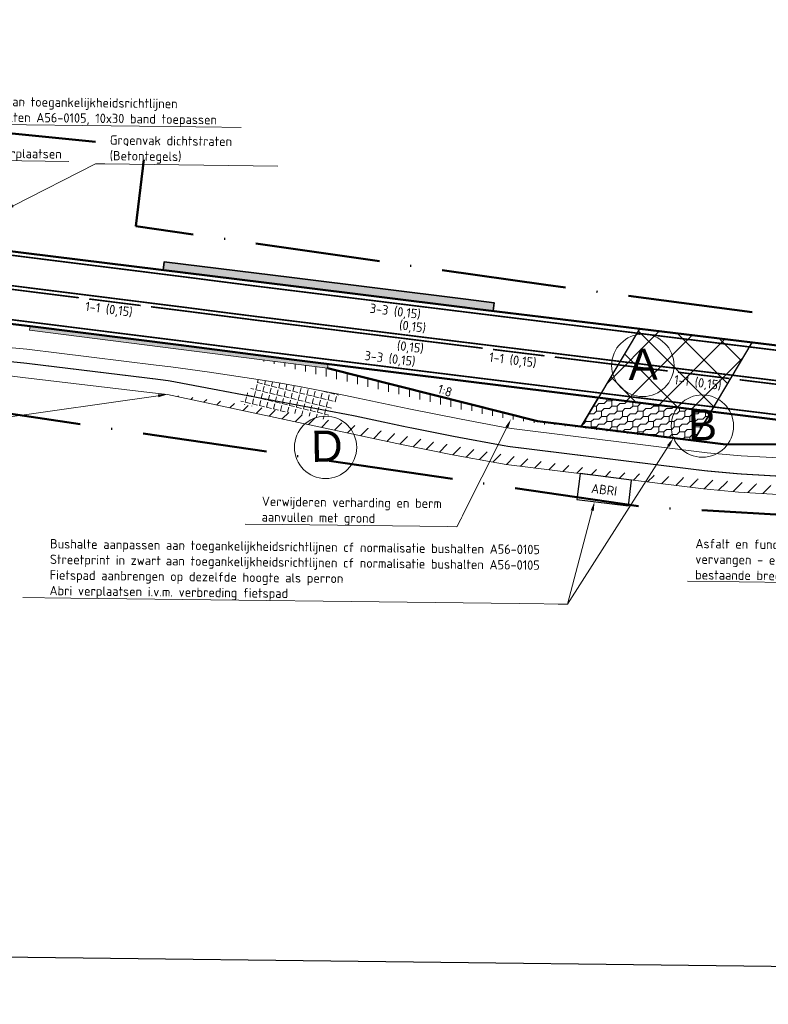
# Model space of a CAD drawing. Header units: metres. Extents: x 125342 to 129425, y 451189 to 457051.
# Tile 26 of 68: x 126131 to 126204, y 451500 to 451595. Entities that reach past the tile are written whole.
import ezdxf
from ezdxf import colors
from ezdxf.entities.mleader import LeaderData, LeaderLine
from ezdxf.enums import TextEntityAlignment as Align
from ezdxf.math import Vec2, Vec3

# ---------------------------------------------------------------- set-up
doc = ezdxf.new("R2010")
doc.units = ezdxf.units.M
for name, pattern in [('VW-1-1_STREEP', [2, 1, -1]), ('VW-3-3_STREEP', [6, 3, -3]), ('VW-30-270_STREEP', [3, 0.3, -2.7]), ('XX-PROJECTGRENS', [18, 12, -3, 0, -3])]:
    doc.linetypes.add(name, pattern=pattern)
doc.layers.get('Defpoints').update_dxf_attribs({"color": 30})
for name, color, linetype, lineweight in [('B-WE-VH-VERHARDING_ASFALT-A-500', 252, 'Continuous', 18), ('B-WE-VW-MARKERING_LANGS_STREEP_11_015-G', 7, 'VW-1-1_STREEP', 13), ('B-WE-VW-MARKERING_LANGS_STREEP_33_015-G', 7, 'VW-3-3_STREEP', 13), ('B-WE-VW-MARKERING_LANGS_STREEP_DOORGETROKKEN_015-G', 7, 'Continuous', 13), ('N-WE-IE-MEUBILAIR_WEGMEUBILAIR-S', 7, 'Continuous', 25), ('N-WE-KG-GRENS_PROJECT_NIEUW-G', 7, 'XX-PROJECTGRENS', 50), ('N-WE-VH-KANTVERHARDING-G', 210, 'Continuous', 50), ('N-WE-VH-VERHARDING_ASFALT-G', 252, 'Continuous', 35), ('N-WE-VH-VERHARDING_ASFALT_FIETS_ZWART-O', 10, 'Continuous', 18), ('N-WE-VH-VERHARDING_GRASBETONSTEEN-A-1000-40CM', 32, 'Continuous', 18), ('N-WE-VH-VERHARDING_GRASBETONSTEEN-A-1000-80CM', 72, 'Continuous', 18), ('N-WE-VH-VERHARDING_GRASBETONSTEEN-G', 70, 'Continuous', 35), ('N-WE-VH-VERHARDING_SPECIAAL-A-500', 252, 'Continuous', 18), ('N-WE-VH-VERHARDING_TEGEL-O', 252, 'Continuous', 18), ('N-WE-VH-VERHARDING_VERBREDING_FIETSPAD', 252, 'Continuous', 18), ('N-WE-VW-MARKERING-T18', 7, 'Continuous', 18), ('N-WE-VW-MARKERING_LANGS_STREEP_30270_010-G', 7, 'VW-30-270_STREEP', 13), ('X-XX-AL-T18', 7, 'Continuous', 18), ('X-XX-AL-VERWIJZING-S', 7, 'Continuous', 25)]:
    doc.layers.add(name, color=color, linetype=linetype, lineweight=lineweight)
doc.styles.add('NLCS-ISO', font='NLCS-ISO.ttf')
doc.styles.add('NLCS-ISO-M500-T18', font='NLCS-ISO.ttf', dxfattribs={"height": 0.9})
doc.styles.get("Standard").update_dxf_attribs({"font": 'arial.ttf'})
pattern_1 = [(346.25001916, (0, 0), (0.1660233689, 0.6784824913), [0.508, -0.1905]), (76.25001916, (0, 0), (-0.6784824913, 0.1660233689), [0.508, -0.1905])]

# ---------------------------------------------------------------- blocks, each defined once
blk = doc.blocks.new('SIE-WEG_ABRI-SO')
blk.add_lwpolyline([(-5, -2.5), (5, -2.5), (5, 2.5), (-5, 2.5)], close=True)
at = {"style": 'NLCS-ISO'}
blk.add_text('ABRI', height=1.8, dxfattribs=at).set_placement((0, 0), align=Align.MIDDLE_CENTER)
blk = doc.blocks.new('symbool met letter')
at = {"layer": 'N-WE-VH-VERHARDING_TEGEL-O'}
blk.add_circle((-0.003, -0.006), 3, dxfattribs=at)
blk.add_attdef('LETTER', (-1.389, -1.385), '', height=3)

msp = doc.modelspace()

# ---------------------------------------------------------------- hatches: boundary and pattern name
at = {"layer": 'B-WE-VH-VERHARDING_ASFALT-A-500'}
h = msp.add_hatch(dxfattribs=at)
h.set_pattern_fill('AVH-ASFALT_LAAG3-D', color=5, scale=10, pattern_type=2)
h.set_pattern_definition([(90, (0, 0), (-1, 6e-17), [])])
h.paths.add_polyline_path([(126161.133, 451561.135), (126153.927, 451562.051), (126174.566, 451557.027, -0.365631), (126175.197, 451556.893, 0.001833), (126176.802, 451556.593, 0.00236), (126178.783, 451556.242, 0.002306), (126180.753, 451555.912, 0.002316), (126182.727, 451555.601), (126182.764, 451555.724), (126191.661, 451554.657), (126191.661, 451554.704, -0.146794), (126191.677, 451554.758), (126181.334, 451556.036)])
at = {"layer": 'N-WE-VH-VERHARDING_ASFALT_FIETS_ZWART-O'}
h = msp.add_hatch(dxfattribs=at)
h.set_pattern_fill('ANGLE', scale=0.1, angle=-13.74998)
h.set_pattern_definition(pattern_1)
h.paths.add_polyline_path([(126162.232, 451558.639), (126158.573, 451559.34), (126156.431, 451559.719), (126154.454, 451560.051), (126153.234, 451558.535), (126161.424, 451556.987)])
h = msp.add_hatch(dxfattribs=at)
h.set_pattern_fill('ANGLE', scale=0.1, angle=-13.74998)
h.set_pattern_definition(pattern_1)
h.paths.add_polyline_path([(126161.424, 451556.987), (126153.234, 451558.535), (126152.558, 451557.694, -0.001955), (126153.902, 451557.481, -0.0043), (126156.11, 451557.107, -0.003155), (126158.007, 451556.763, -0.004447), (126161.025, 451556.172)])
at = {"layer": 'N-WE-VH-VERHARDING_GRASBETONSTEEN-A-1000-40CM', "true_color": 0xcd6928}
h = msp.add_hatch(dxfattribs=at)
h.set_pattern_fill('AVH-GRASBETONSTEEN_01-SO', color=32, scale=0.5, angle=352, pattern_type=2)
h.set_pattern_definition([(82, (0, 0), (-0.9902680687, 0.139173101), []), (82, (0.2476, -0.0348), (-0.9902680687, 0.139173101), []), (352, (0, 0), (0.139173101, 0.9902680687), [-0.25, 0.25]), (352, (0.0348, 0.2476), (0.139173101, 0.9902680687), [-0.25, 0.25]), (352, (0.0696, 0.4951), (0.139173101, 0.9902680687), [0.25, -0.25]), (352, (0.1044, 0.7427), (0.139173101, 0.9902680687), [0.25, -0.25]), (82, (0.4951, -0.0696), (-0.9902680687, 0.139173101), [0.25, -0.25]), (82, (0.7427, -0.1044), (-0.9902680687, 0.139173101), [0.25, -0.25])])
h.paths.add_polyline_path([(126132.446, 451564.782), (126132.439, 451564.783), (126132.496, 451565.179), (126157.915, 451561.948), (126161.183, 451561.541), (126161.133, 451561.135)])
at = {"layer": 'N-WE-VH-VERHARDING_GRASBETONSTEEN-A-1000-80CM'}
h = msp.add_hatch(dxfattribs=at)
h.set_pattern_fill('AVH-GRASBETONSTEEN_01-SO', color=256, scale=0.5, angle=352, pattern_type=2)
h.set_pattern_definition([(82, (0, 0), (-0.9902680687, 0.139173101), []), (82, (0.2476, -0.0348), (-0.9902680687, 0.139173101), []), (352, (0, 0), (0.139173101, 0.9902680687), [-0.25, 0.25]), (352, (0.0348, 0.2476), (0.139173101, 0.9902680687), [-0.25, 0.25]), (352, (0.0696, 0.4951), (0.139173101, 0.9902680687), [0.25, -0.25]), (352, (0.1044, 0.7427), (0.139173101, 0.9902680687), [0.25, -0.25]), (82, (0.4951, -0.0696), (-0.9902680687, 0.139173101), [0.25, -0.25]), (82, (0.7427, -0.1044), (-0.9902680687, 0.139173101), [0.25, -0.25])])
h.paths.add_polyline_path([(126147.444, 451570.309), (126157.577, 451569.051), (126174.345, 451566.991), (126175.307, 451566.859), (126177.078, 451566.644), (126177.171, 451567.411), (126174.448, 451567.784), (126157.675, 451569.845), (126145.411, 451571.368), (126145.312, 451570.575)])
at = {"layer": 'N-WE-VH-VERHARDING_SPECIAAL-A-500'}
h = msp.add_hatch(dxfattribs=at)
h.set_pattern_fill('AVH-SPECIAAL_01', scale=0.2, pattern_type=2)
h.set_pattern_definition([(0, (0, 0), (0.75, 0.25), [0.5, -1.5]), (90, (0, 0), (-0.5, 0.5), [0.5, -1.5]), (45, (0, 0.5), (0.75000000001, 0.25), [0.3536, -1.0606, 0.3536, -1.0606271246])])
h.paths.add_polyline_path([(126198.035, 451556.969), (126193.037, 451557.583), (126187.201, 451558.308), (126185.544, 451555.516), (126196.378, 451554.178)])
at = {"layer": 'X-XX-AL-VERWIJZING-S'}
h = msp.add_hatch(dxfattribs=at)
h.set_pattern_fill('ACO-BETON_VOORGESPANNEN-SO', color=5, pattern_type=2)
h.set_pattern_definition([(45, (0, 0), (-1.767766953, 1.767766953), []), (315, (0, 0), (1.767766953, 1.767766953), [])])
h.paths.add_polyline_path([(126187.201, 451558.308), (126198.035, 451556.969), (126201.985, 451563.622), (126191.137, 451564.938)])

# ---------------------------------------------------------------- linework, layer by layer
at = {"layer": 'B-WE-VW-MARKERING_LANGS_STREEP_11_015-G', "const_width": 0.15, "flags": 128}
for points in [[(126143.141, 451567.169, 0.000005), (126138.18, 451567.79)], [(126182.006, 451562.329, -0.000029), (126177.043, 451562.939)], [(126199.808, 451560.144, -0.000029), (126194.845, 451560.752)]]:
    msp.add_lwpolyline(points, format="xyb", dxfattribs=at)
at = {"layer": 'B-WE-VW-MARKERING_LANGS_STREEP_33_015-G', "const_width": 0.15, "flags": 128}
for points in [[(126639.431, 451559.308, -0.001477), (126637.871, 451559.521, -0.007877), (126611.007, 451562.95, 0.00916), (126595.627, 451564.938, -0.001409), (126574.21, 451567.637, 0.00568), (126565.901, 451568.604, 0.00276), (126552.208, 451569.981, 0.015186), (126524.412, 451571.59, -0.003445), (126504.047, 451572.144, 0.002503), (126486.62, 451572.451, -0.001644), (126468.807, 451572.71, 0.001881), (126455.204, 451572.797, 0.015552), (126422.684, 451572.221, 0.005682), (126409.634, 451571.444, 0.001328), (126398.575, 451570.429, 0.008502), (126385.761, 451568.893, 0.012178), (126363.155, 451565.5, 0.001748), (126325.327, 451558.65, -0.076065), (126265.158, 451555.521, -0.004836), (126234.502, 451559.172, 0.000181), (126222.658, 451560.625, -0.000284), (126174.48, 451566.529), (126154.598, 451568.988, -0.000723), (126147.871, 451569.852, 0.000014), (126133.31, 451571.675, 0.000013), (126116.419, 451573.796, -0.002906), (126103.796, 451575.344, 0.001294), (126086.277, 451577.49, 0.002151), (126064.096, 451580.326, 0.00071), (126045.124, 451582.708, 0.001996), (126022.005, 451585.549, -0.001872), (125968.752, 451592.238, 0.013058), (125958.919, 451593.11, 0.013058)], [(125633.095, 451397.324), (125634.237, 451398.331), (125658.463, 451420.152, 0.000019), (125672.911, 451433.193), (125676.007, 451436.004), (125687.969, 451446.977), (125691.667, 451450.342), (125698.389, 451456.398), (125705.088, 451462.408), (125709.908, 451466.73), (125715.498, 451471.792), (125721.974, 451477.676), (125727.967, 451483.147, -0.001449), (125739.972, 451493.844, -0.000002), (125749.777, 451502.514, -0.008544), (125760.909, 451512.105, -0.004252), (125772.481, 451521.557, -0.009125), (125781.653, 451528.525, -0.005632), (125794.001, 451537.328, -0.026191), (125813.763, 451549.549, -0.007697), (125829.073, 451557.581, -0.017573), (125846.966, 451565.831, -0.013179), (125862.539, 451572.061, -0.019709), (125880.821, 451577.811, -0.014711), (125897.266, 451581.613, -0.010584), (125904.943, 451583.058, -0.013409), (125925.773, 451586.073, -0.057926), (125968.006, 451586.134, 0.00187), (126021.27, 451579.443, -0.001997), (126044.358, 451576.605, -0.000711), (126063.332, 451574.224, -0.002156), (126085.508, 451571.389, -0.001296), (126103.022, 451569.242, 0.002898), (126115.68, 451567.69, -0.000013), (126132.543, 451565.573, -0.000014), (126147.093, 451563.751, 0.000467), (126153.844, 451562.884), (126173.725, 451560.426, 0.000284), (126221.913, 451554.52, -0.000181), (126233.733, 451553.07, 0.004838), (126264.517, 451549.404, 0.076019), (126326.508, 451552.614, -0.001745), (126364.223, 451559.444, -0.012193), (126386.561, 451562.795, -0.008509), (126399.179, 451564.309, -0.00122), (126410.069, 451565.31, -0.005682), (126422.984, 451566.078, -0.015568), (126455.153, 451566.647, -0.001866), (126468.698, 451566.561, 0.001644), (126486.546, 451566.301, -0.002498), (126503.873, 451565.997, 0.003435), (126524.265, 451565.442, -0.015163), (126551.646, 451563.857, -0.002757), (126565.256, 451562.488, -0.005681), (126573.427, 451561.537, 0.001412), (126594.913, 451558.829, -0.00919), (126610.119, 451556.864, 0.007856), (126637.104, 451553.419, 0.001496), (126638.721, 451553.198, 0.001496)]]:
    msp.add_lwpolyline(points, format="xyb", dxfattribs=at)
at = {"layer": 'B-WE-VW-MARKERING_LANGS_STREEP_DOORGETROKKEN_015-G', "const_width": 0.15, "flags": 128}
for points in [[(126239.029, 451555.672, -0.000771), (126234.14, 451556.295, 0.000181), (126222.306, 451557.746, -0.000284), (126174.124, 451563.651), (126154.242, 451566.11, -0.001283), (126147.504, 451566.975, 0.000014), (126132.948, 451568.798, 0.000013), (126116.071, 451570.917, -0.002902), (126103.431, 451572.467, 0.000209), (126100.599, 451572.82)], [(126137.188, 451567.914, 0.000004), (126132.905, 451568.451, 0.000013), (126116.029, 451570.569, -0.002901), (126103.387, 451572.119, 0.000048), (126102.741, 451572.2)], [(126176.051, 451563.061, -0.000012), (126174.081, 451563.304), (126154.199, 451565.762, -0.000108), (126147.46, 451566.628, 0.000003), (126144.134, 451567.044)], [(126193.852, 451560.874, -0.000064), (126182.999, 451562.207)], [(126275.153, 451551.519, -0.0128), (126264.819, 451552.288, -0.004837), (126234.096, 451555.948, 0.000181), (126222.264, 451557.399, -0.000126), (126200.8, 451560.022)]]:
    msp.add_lwpolyline(points, format="xyb", dxfattribs=at)
at = {"layer": 'Defpoints', "flags": 128}
msp.add_lwpolyline([(125818.529, 451638.265), (126295.493, 451632.49), (126293.919, 451502.493), (125816.955, 451508.268)], close=True, dxfattribs=at)
msp.add_lwpolyline([(125818.529, 451638.265), (126295.493, 451632.49), (126293.919, 451502.493), (125816.955, 451508.268)], close=True, dxfattribs=at)
at = {"layer": 'N-WE-VH-KANTVERHARDING-G', "flags": 128}
for points in [[(126091.6, 451577.172), (126105.727, 451575.388), (126113.907, 451574.433), (126147.444, 451570.309), (126147.444, 451570.309)], [(126085.491, 451570.999), (126102.98, 451568.836), (126108.391, 451568.144), (126115.621, 451567.309), (126131.131, 451565.344), (126132.496, 451565.179), (126147.048, 451563.353), (126157.915, 451561.948)], [(126147.444, 451570.309), (126157.577, 451569.051), (126174.345, 451566.991), (126175.307, 451566.859), (126206.017, 451563.133), (126223.59, 451560.985), (126239.774, 451558.923), (126254.795, 451557.002), (126262.697, 451556.099), (126270.48, 451555.413), (126271.685, 451555.327), (126280.212, 451554.936), (126283.733, 451554.864)], [(126157.915, 451561.948), (126173.674, 451559.987), (126193.037, 451557.583), (126210.964, 451555.381), (126221.855, 451554.053)], [(126181.334, 451556.036), (126161.133, 451561.135)], [(126181.334, 451556.036), (126199.198, 451553.829)], [(126199.198, 451553.829), (126219.444, 451553.784)]]:
    msp.add_lwpolyline(points, dxfattribs=at)
at = {"layer": 'N-WE-VH-VERHARDING_ASFALT-G', "flags": 128}
msp.add_lwpolyline([(126187.201, 451558.308), (126198.035, 451556.969), (126196.378, 451554.178), (126185.544, 451555.516)], close=True, dxfattribs=at)
at = {"layer": 'N-WE-VH-VERHARDING_GRASBETONSTEEN-A-1000-40CM', "color": 32, "true_color": 0xcd6928, "flags": 128}
msp.add_lwpolyline([(126132.446, 451564.782), (126132.439, 451564.783), (126132.496, 451565.179), (126157.915, 451561.948), (126161.183, 451561.541), (126161.133, 451561.135)], close=True, dxfattribs=at)
at = {"layer": 'N-WE-VH-VERHARDING_GRASBETONSTEEN-G', "flags": 128}
msp.add_lwpolyline([(126147.444, 451570.309), (126157.577, 451569.051), (126174.345, 451566.991), (126175.307, 451566.859), (126177.078, 451566.644), (126177.171, 451567.411), (126174.448, 451567.784), (126157.675, 451569.845), (126145.411, 451571.368), (126145.312, 451570.575)], close=True, dxfattribs=at)
msp.add_lwpolyline([(126157.915, 451561.948), (126132.496, 451565.179)], dxfattribs=at)
at = {"layer": 'N-WE-VW-MARKERING_LANGS_STREEP_30270_010-G', "const_width": 0.1, "flags": 128}
msp.add_lwpolyline([(126098.92, 451565.804), (126112.383, 451564.034), (126130.623, 451561.764), (126132.027, 451561.623), (126144.467, 451560.109), (126145.878, 451559.925), (126163.711, 451556.555), (126168.589, 451555.511), (126173.495, 451554.536), (126177.717, 451553.757), (126178.565, 451553.607), (126197.486, 451551.27), (126200.797, 451550.969), (126205.669, 451550.687), (126210.558, 451550.58), (126212.88, 451550.632), (126228.947, 451549.7), (126231.849, 451549.28), (126238.36, 451548.463), (126244.688, 451547.688), (126250.447, 451546.974), (126255.361, 451546.364)], dxfattribs=at)
at = {"layer": 'X-XX-AL-VERWIJZING-S', "color": 5, "flags": 128}
msp.add_lwpolyline([(126187.201, 451558.308), (126198.035, 451556.969), (126201.985, 451563.622), (126191.137, 451564.938)], close=True, dxfattribs=at)

# ---------------------------------------------------------------- block references
at = {"layer": 'N-WE-IE-MEUBILAIR_WEGMEUBILAIR-S', "xscale": 0.5, "yscale": 0.5, "zscale": 0.5, "rotation": 352.957575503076}
msp.add_blockref('SIE-WEG_ABRI-SO', (126187.752, 451549.449), dxfattribs=at)
at = {"layer": 'N-WE-VH-VERHARDING_TEGEL-O', "color": 7, "rotation": 0.941290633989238}
for p, values in [((126191.474, 451561.412), {'LETTER': 'A'}), ((126197.207, 451555.573), {'LETTER': 'B'}), ((126160.936, 451553.528), {'LETTER': 'D'})]:
    msp.add_blockref('symbool met letter', p, dxfattribs=at).add_auto_attribs(values)

# ---------------------------------------------------------------- texts
at = {"layer": 'N-WE-VW-MARKERING-T18', "style": 'NLCS-ISO-M500-T18'}
for s, rotation, p in [('1-1 (0,15)', 352.93182, (126137.764, 451566.651)), ('3-3 (0,15)', 352.93182, (126165.146, 451566.476)), ('(0,15)', 352.93182, (126167.978, 451564.87)), ('(0,15)', 352.93182, (126167.764, 451562.892)), ('3-3 (0,15)', 352.93182, (126164.642, 451561.929)), ('1-1 (0,15)', 352.93182, (126176.632, 451561.774)), ('1-1 (0,15)', 352.93182, (126194.442, 451559.603)), ('1:8', 342.25476, (126171.65, 451558.75))]:
    msp.add_text(s, height=0.9, rotation=rotation, dxfattribs=at).set_placement(p)

# ---------------------------------------------------------------- next in the draw order: leaders
at = {"layer": 'X-XX-AL-T18'}
ml = msp.add_multileader_mtext('Standard', dxfattribs=at)
ml.set_content('\\A1;Bushalte aanpassen aan toegankelijkheidsrichtlijnen \\Pcf normalisatie bushalten A56-0105, 10x30 band toepassen', color=7, style='NLCS-ISO-M500-T18')
ml.set_leader_properties(color=256, lineweight=-1)
ml.build(insert=Vec2(0, 0))
ml.multileader.update_dxf_attribs({"text_left_attachment_type": 5, "text_right_attachment_type": 5, "dogleg_length": 0.9, "arrow_head_size": 0.9})
ctx = ml.context
ctx.base_point, ctx.char_height, ctx.arrow_head_size, ctx.landing_gap_size, ctx.plane_origin, ctx.plane_x_axis, ctx.plane_y_axis = Vec3(126118.544, 451584.706), 0.9, 0.9, 0.45, Vec3(126113.834, 451578.298), Vec3(0.999927, -0.012107), Vec3(0.012107, 0.999927)
ctx.left_attachment, ctx.right_attachment = 5, 5
notes = []
notes.append((ctx, [(0, (1, 1, 0), (126117.644, 451584.717), (0.999927, -0.012107), 0.9, [(0, [(126113.425, 451578.516)], 0, [])])]))
ctx.mtext.insert, ctx.mtext.text_direction, ctx.mtext.rotation, ctx.mtext.flow_direction = Vec3(126119.026, 451587.37), Vec3(0.999927, -0.012107), 6.271078, 5
ctx.mtext.has_bg_fill, ctx.mtext.bg_color, ctx.mtext.bg_scale_factor, ctx.mtext.bg_transparency, ctx.mtext.use_window_bg_color = 1, -1027028792, 1.5, 0, 1
ml = msp.add_multileader_mtext('Standard', dxfattribs=at)
ml.set_content('Bushalte aanpassen aan toegankelijkheidsrichtlijnen cf normalisatie bushalten A56-0105\\Pfietspad aanbrengen op dezelfde hoogte als perron^JAbri verplaatsen i.v.m. verbreding fietspad', color=7, style='NLCS-ISO-M500-T18')
ml.set_leader_properties(color=256, lineweight=-1)
ml.build(insert=Vec2(0, 0))
ml.multileader.update_dxf_attribs({"text_left_attachment_type": 5, "text_right_attachment_type": 5, "dogleg_length": 0.9, "arrow_head_size": 0.9})
ctx = ml.context
ctx.base_point, ctx.char_height, ctx.arrow_head_size, ctx.landing_gap_size, ctx.plane_origin, ctx.plane_x_axis, ctx.plane_y_axis = Vec3(126133.907, 451539.046), 0.9, 0.9, 0.45, Vec3(126151.397, 451532.364), Vec3(0.999927, -0.012107), Vec3(0.012107, 0.999927)
ctx.left_attachment, ctx.right_attachment = 5, 5
notes.append((ctx, [(1, (1, 1, 0), (126184.213, 451538.437), (-0.999927, 0.012107), 0.9, [(0, [(126194.418, 451554.42)], 0, [])])]))
ctx.mtext.insert, ctx.mtext.text_direction, ctx.mtext.rotation, ctx.mtext.flow_direction = Vec3(126134.408, 451543.21), Vec3(0.999927, -0.012107), 6.271078, 5
ctx.mtext.has_bg_fill, ctx.mtext.bg_color, ctx.mtext.bg_scale_factor, ctx.mtext.bg_transparency, ctx.mtext.use_window_bg_color = 1, -1027028792, 1.5, 0, 1
ml = msp.add_multileader_mtext('Standard', dxfattribs=at)
ml.set_content('Asfalt en fundering fietspad vervangen - eindpunt aansluiting op bestaande breedte', color=7, style='NLCS-ISO-M500-T18')
ml.set_leader_properties(color=256, lineweight=-1)
ml.build(insert=Vec2(0, 0))
ml.multileader.update_dxf_attribs({"text_left_attachment_type": 5, "text_right_attachment_type": 5, "dogleg_length": 0.9, "arrow_head_size": 0.9})
ctx = ml.context
ctx.base_point, ctx.char_height, ctx.arrow_head_size, ctx.landing_gap_size, ctx.plane_origin, ctx.plane_x_axis, ctx.plane_y_axis = Vec3(126196.045, 451540.652), 0.9, 0.9, 0.45, Vec3(126218.7, 451530.316), Vec3(0.999927, -0.012107), Vec3(0.012107, 0.999927)
ctx.left_attachment, ctx.right_attachment = 5, 5
notes.append((ctx, [(1, (1, 1, 0), (126217.733, 451540.389), (-0.999927, 0.012107), 0.9, [(0, [(126231.849, 451549.267)], 0, [])])]))
ctx.mtext.insert, ctx.mtext.text_direction, ctx.mtext.rotation, ctx.mtext.width, ctx.mtext.defined_height, ctx.mtext.flow_direction = Vec3(126196.544, 451544.726), Vec3(0.999927, -0.012107), 6.271078, 20.40508, 9.226, 5
ctx.mtext.has_bg_fill, ctx.mtext.bg_color, ctx.mtext.bg_scale_factor, ctx.mtext.bg_transparency, ctx.mtext.use_window_bg_color = 1, -1027028792, 1.5, 0, 1
for ctx, leaders in notes:
    for number, flags, end, landing, length, lines in leaders:
        leader = LeaderData()
        leader.index, (leader.has_last_leader_line, leader.has_dogleg_vector, leader.attachment_direction) = number, flags
        leader.last_leader_point, leader.dogleg_vector, leader.dogleg_length = Vec3(end), Vec3(landing), length
        for number, points, colour, breaks in lines:
            line = LeaderLine()
            line.index, line.vertices, line.color, line.breaks = number, Vec3.list(points), colors.encode_raw_color(colour), breaks
            leader.lines.append(line)
        ctx.leaders.append(leader)

# ---------------------------------------------------------------- next in the draw order: leaders
ml = msp.add_multileader_mtext('Standard', dxfattribs=at)
ml.set_content('Kolk verplaatsen', color=7, style='NLCS-ISO-M500-T18')
ml.set_leader_properties(color=256, lineweight=-1)
ml.build(insert=Vec2(0, 0))
ml.multileader.update_dxf_attribs({"text_left_attachment_type": 5, "text_right_attachment_type": 5, "dogleg_length": 0.9, "arrow_head_size": 0.9})
ctx = ml.context
ctx.base_point, ctx.char_height, ctx.arrow_head_size, ctx.landing_gap_size, ctx.plane_origin, ctx.plane_x_axis, ctx.plane_y_axis = Vec3(126126.086, 451581.14), 0.9, 0.9, 0.45, Vec3(126123.481, 451572.822), Vec3(0.999927, -0.012107), Vec3(0.012107, 0.999927)
ctx.left_attachment, ctx.right_attachment = 5, 5
notes = []
notes.append((ctx, [(0, (1, 1, 0), (126125.186, 451581.151), (0.999927, -0.012107), 0.9, [(0, [(126123.401, 451577.099)], 0, [])])]))
ctx.mtext.insert, ctx.mtext.text_direction, ctx.mtext.rotation, ctx.mtext.width, ctx.mtext.defined_height, ctx.mtext.flow_direction = Vec3(126126.551, 451582.304), Vec3(0.999927, -0.012107), 6.271078, 9.72243, 0.776, 5
ctx.mtext.has_bg_fill, ctx.mtext.bg_color, ctx.mtext.bg_scale_factor, ctx.mtext.bg_transparency, ctx.mtext.use_window_bg_color = 1, -1027028792, 1.5, 0, 1
ml = msp.add_multileader_mtext('Standard', dxfattribs=at)
ml.set_content('Bushalte aanpassen aan toegankelijkheidsrichtlijnen cf normalisatie bushalten A56-0105\\PStreetprint in zwart\\PFietspad aanbrengen op dezelfde hoogte als perron^JAbri verplaatsen i.v.m. verbreding fietspad', color=7, style='NLCS-ISO-M500-T18')
ml.set_leader_properties(color=256, lineweight=-1)
ml.build(insert=Vec2(0, 0))
ml.multileader.update_dxf_attribs({"text_left_attachment_type": 5, "text_right_attachment_type": 5, "dogleg_length": 0.9, "arrow_head_size": 0.9})
ctx = ml.context
ctx.base_point, ctx.char_height, ctx.arrow_head_size, ctx.landing_gap_size, ctx.plane_origin, ctx.plane_x_axis, ctx.plane_y_axis = Vec3(126133.907, 451539.046), 0.9, 0.9, 0.45, Vec3(126151.397, 451532.364), Vec3(0.999927, -0.012107), Vec3(0.012107, 0.999927)
ctx.left_attachment, ctx.right_attachment = 5, 5
notes.append((ctx, [(1, (1, 1, 0), (126184.213, 451538.437), (-0.999927, 0.012107), 0.9, [(0, [(126186.828, 451548.304)], 0, [])])]))
ctx.mtext.insert, ctx.mtext.text_direction, ctx.mtext.rotation, ctx.mtext.flow_direction = Vec3(126134.426, 451544.71), Vec3(0.999927, -0.012107), 6.271078, 5
ctx.mtext.has_bg_fill, ctx.mtext.bg_color, ctx.mtext.bg_scale_factor, ctx.mtext.bg_transparency, ctx.mtext.use_window_bg_color = 1, -1027028792, 1.5, 0, 1
for ctx, leaders in notes:
    for number, flags, end, landing, length, lines in leaders:
        leader = LeaderData()
        leader.index, (leader.has_last_leader_line, leader.has_dogleg_vector, leader.attachment_direction) = number, flags
        leader.last_leader_point, leader.dogleg_vector, leader.dogleg_length = Vec3(end), Vec3(landing), length
        for number, points, colour, breaks in lines:
            line = LeaderLine()
            line.index, line.vertices, line.color, line.breaks = number, Vec3.list(points), colors.encode_raw_color(colour), breaks
            leader.lines.append(line)
        ctx.leaders.append(leader)

# ---------------------------------------------------------------- next in the draw order: leaders
ml = msp.add_multileader_mtext('Standard', dxfattribs=at)
ml.set_content('Groenvak dichtstraten (Betontegels)', color=7, style='NLCS-ISO-M500-T18')
ml.set_leader_properties(color=256, lineweight=-1)
ml.build(insert=Vec2(0, 0))
ml.multileader.update_dxf_attribs({"text_left_attachment_type": 5, "text_right_attachment_type": 5, "dogleg_length": 0.9, "arrow_head_size": 0.9})
ctx = ml.context
ctx.base_point, ctx.char_height, ctx.arrow_head_size, ctx.landing_gap_size, ctx.plane_origin, ctx.plane_x_axis, ctx.plane_y_axis = Vec3(126139.695, 451580.785), 0.9, 0.9, 0.45, Vec3(126130.133, 451572.085), Vec3(0.999927, -0.012107), Vec3(0.012107, 0.999927)
ctx.left_attachment, ctx.right_attachment = 5, 5
notes = []
notes.append((ctx, [(0, (1, 1, 0), (126138.795, 451580.796), (0.999927, -0.012107), 0.9, [(0, [(126130.052, 451576.361)], 0, [])])]))
ctx.mtext.insert, ctx.mtext.text_direction, ctx.mtext.rotation, ctx.mtext.width, ctx.mtext.flow_direction = Vec3(126140.179, 451583.539), Vec3(0.999927, -0.012107), 6.271078, 16.02236, 5
ctx.mtext.has_bg_fill, ctx.mtext.bg_color, ctx.mtext.bg_scale_factor, ctx.mtext.bg_transparency, ctx.mtext.use_window_bg_color = 1, -1027028792, 1.5, 0, 1
ml = msp.add_multileader_mtext('Standard', dxfattribs=at)
ml.set_content('Verwijderen verharding en berm aanvullen met grond', color=7, style='NLCS-ISO-M500-T18')
ml.set_leader_properties(color=256, lineweight=-1)
ml.build(insert=Vec2(0, 0))
ml.multileader.update_dxf_attribs({"text_left_attachment_type": 5, "text_right_attachment_type": 5, "dogleg_length": 0.9, "arrow_head_size": 0.9})
ctx = ml.context
ctx.base_point, ctx.char_height, ctx.arrow_head_size, ctx.landing_gap_size, ctx.plane_origin, ctx.plane_x_axis, ctx.plane_y_axis = Vec3(126154.322, 451546.123), 0.9, 0.9, 0.45, Vec3(126187.382, 451533.998), Vec3(0.999927, -0.012107), Vec3(0.012107, 0.999927)
ctx.left_attachment, ctx.right_attachment = 5, 5
notes.append((ctx, [(1, (1, 1, 0), (126173.581, 451545.89), (-0.999927, 0.012107), 0.9, [(0, [(126178.783, 451556.242)], 0, [])])]))
ctx.mtext.insert, ctx.mtext.text_direction, ctx.mtext.rotation, ctx.mtext.width, ctx.mtext.defined_height, ctx.mtext.flow_direction = Vec3(126154.805, 451548.787), Vec3(0.999927, -0.012107), 6.271078, 18.84154, 2.605, 5
ctx.mtext.has_bg_fill, ctx.mtext.bg_color, ctx.mtext.bg_scale_factor, ctx.mtext.bg_transparency, ctx.mtext.use_window_bg_color = 1, -1027028792, 1.5, 0, 1
for ctx, leaders in notes:
    for number, flags, end, landing, length, lines in leaders:
        leader = LeaderData()
        leader.index, (leader.has_last_leader_line, leader.has_dogleg_vector, leader.attachment_direction) = number, flags
        leader.last_leader_point, leader.dogleg_vector, leader.dogleg_length = Vec3(end), Vec3(landing), length
        for number, points, colour, breaks in lines:
            line = LeaderLine()
            line.index, line.vertices, line.color, line.breaks = number, Vec3.list(points), colors.encode_raw_color(colour), breaks
            leader.lines.append(line)
        ctx.leaders.append(leader)

# ---------------------------------------------------------------- next in the draw order: hatches: boundary and pattern name
at = {"layer": 'N-WE-VH-VERHARDING_VERBREDING_FIETSPAD'}
h = msp.add_hatch(dxfattribs=at)
h.set_pattern_fill('ANSI31', color=256, scale=0.34)
edge = h.paths.add_edge_path()
edge.add_line((126181.822, 451552.154), (126181.564, 451552.196))
edge.add_line((126181.564, 451552.196), (126173.253, 451553.672))
edge.add_arc((126196.905, 451686.6), 135.015, 258.41005, 259.91069, ccw=False)
edge.add_arc((126260.644, 451996.906), 451.8, 257.58179, 258.39785, ccw=False)
edge.add_line((126163.486, 451555.676), (126162.093, 451555.949))
edge.add_arc((126126.273, 451386.809), 172.891, 78.04285, 79.42359)
edge.add_arc((126129.798, 451406.607), 152.783, 79.36023, 80.08324)
edge.add_arc((126133.26, 451428.914), 130.214, 79.89356, 80.87896)
edge.add_arc((126125.947, 451385.669), 174.071, 80.75854, 82.40431)
edge.add_arc((126125.841, 451385.468), 174.284, 82.37853, 83.45474)
edge.add_line((126145.707, 451558.617), (126168.236, 451553.797))
edge.add_line((126168.236, 451553.797), (126173.165, 451552.817))
edge.add_line((126173.165, 451552.817), (126177.406, 451552.035))
edge.add_line((126177.406, 451552.035), (126178.306, 451551.876))
edge.add_line((126178.306, 451551.876), (126197.299, 451549.529))
edge.add_line((126197.299, 451549.529), (126200.667, 451549.223))
edge.add_line((126200.667, 451549.223), (126205.6, 451548.938))
edge.add_line((126205.6, 451548.938), (126228.78, 451548.428))
edge.add_arc((126202.406, 451351.708), 198.48, 82.36389, 83.04035)
edge.add_arc((126218.552, 451483.837), 65.368, 83.05538, 85.64686)
edge.add_line((126223.514, 451549.017), (126219.123, 451549.346))
edge.add_line((126219.123, 451549.346), (126216.812, 451549.512))
edge.add_arc((126215.151, 451525.456), 24.113, 86.05108, 88.92453)
edge.add_arc((126213.203, 451405.6), 143.985, 89.04467, 90.21503)
edge.add_line((126212.663, 451549.584), (126210.586, 451549.61))
edge.add_arc((126213.826, 451735.788), 186.206, 267.45132, 269.00293, ccw=False)
edge.add_arc((126213.837, 451734.965), 185.384, 265.87829, 267.43683, ccw=False)
edge.add_arc((126297.367, 452644.558), 1098.775, 264.339882, 264.942919, ccw=False)
edge.add_line((126188.998, 451551.14), (126185.041, 451551.661))
edge.add_arc((126171.407, 451472.722), 80.107, 80.20063, 82.29215)
edge.add_line((126182.151, 451552.106), (126181.822, 451552.154))

# ---------------------------------------------------------------- next in the draw order: leaders
at = {"layer": 'X-XX-AL-T18'}
ml = msp.add_multileader_mtext('Standard', dxfattribs=at)
ml.set_content('Asfalt en fundering fietspad vervangen - beginpunt vanaf verbreding', color=7, style='NLCS-ISO-M500-T18')
ml.set_leader_properties(color=256, lineweight=-1)
ml.build(insert=Vec2(0, 0))
ml.multileader.update_dxf_attribs({"text_left_attachment_type": 5, "text_right_attachment_type": 5, "dogleg_length": 0.9, "arrow_head_size": 0.9})
ctx = ml.context
ctx.base_point, ctx.char_height, ctx.arrow_head_size, ctx.landing_gap_size, ctx.plane_origin, ctx.plane_x_axis, ctx.plane_y_axis = Vec3(126105.081, 451555.586), 0.9, 0.9, 0.45, Vec3(126133.434, 451540.139), Vec3(0.999927, -0.012107), Vec3(0.012107, 0.999927)
ctx.left_attachment, ctx.right_attachment = 5, 5
notes = []
notes.append((ctx, [(1, (1, 1, 0), (126122.81, 451555.371), (-0.999927, 0.012107), 0.9, [(0, [(126145.707, 451558.617)], 0, [])])]))
ctx.mtext.insert, ctx.mtext.text_direction, ctx.mtext.rotation, ctx.mtext.width, ctx.mtext.defined_height, ctx.mtext.flow_direction = Vec3(126105.581, 451559.75), Vec3(0.999927, -0.012107), 6.271078, 18.82489, 4.516, 5
ctx.mtext.has_bg_fill, ctx.mtext.bg_color, ctx.mtext.bg_scale_factor, ctx.mtext.bg_transparency, ctx.mtext.use_window_bg_color = 1, -1027028792, 1.5, 0, 1
for ctx, leaders in notes:
    for number, flags, end, landing, length, lines in leaders:
        leader = LeaderData()
        leader.index, (leader.has_last_leader_line, leader.has_dogleg_vector, leader.attachment_direction) = number, flags
        leader.last_leader_point, leader.dogleg_vector, leader.dogleg_length = Vec3(end), Vec3(landing), length
        for number, points, colour, breaks in lines:
            line = LeaderLine()
            line.index, line.vertices, line.color, line.breaks = number, Vec3.list(points), colors.encode_raw_color(colour), breaks
            leader.lines.append(line)
        ctx.leaders.append(leader)

# ---------------------------------------------------------------- next in the draw order: linework, layer by layer
at = {"layer": 'N-WE-KG-GRENS_PROJECT_NIEUW-G', "flags": 128}
msp.add_lwpolyline([(129300.888, 452079.925), (129283.995, 452089.514), (129278.327, 452084.13), (129270.394, 452078.618), (129261.786, 452073.43), (129251.682, 452069.279), (129241.757, 452065.997), (129236.384, 452064.81), (129223.555, 452063.692), (129215.507, 452063.035), (129204.264, 452064.541), (129193.455, 452065.988), (129189.725, 452066.488), (129128.498, 452077.64), (129099.335, 452078.944), (129071.563, 452076.547), (128999.826, 452072.197), (128975.028, 452071.148), (128957.103, 452070.39), (128929.971, 452069.242), (128904.305, 452066.716), (128903.916, 452070.672), (128869.582, 452068.104), (128868.579, 452063.246), (128847.042, 452060.212), (128813.374, 452055.766), (128787.643, 452051.283), (128753.128, 452045.269), (128723.643, 452038.073), (128700.726, 452030.747), (128678.474, 452022.32), (128650.002, 452010.523), (128624.649, 451998.075), (128606.992, 451989.406), (128592.968, 451982.52), (128591.82, 451985.026), (128554.026, 451968.212), (128547.07, 451965.185), (128548.101, 451962.817), (128516.658, 451945.515), (128489.429, 451933.086), (128461.67, 451923.564), (128434.458, 451913.834), (128383.155, 451904.479), (128348.844, 451901.122), (128299.19, 451899.983), (128237.689, 451900.992), (128204.759, 451901.533), (128099.4, 451903.262), (128058.736, 451903.929), (128010.208, 451904.726), (127955.673, 451905.621), (127901.325, 451906.513), (127901.464, 451914.983), (127870.698, 451915.488), (127870.623, 451910.881), (127844.015, 451909.865), (127816.053, 451911.439), (127797.768, 451912.185), (127780.996, 451913.281), (127756.714, 451904.453), (127736.312, 451899.223), (127714.561, 451891.787), (127704.816, 451887.656), (127690.219, 451880.288), (127665.635, 451864.639), (127643.407, 451846.476), (127620.255, 451826.896), (127605.332, 451813.53), (127583.364, 451796.255), (127558.385, 451778.888), (127544.667, 451769.378), (127537.544, 451764.695), (127535.833, 451763.525), (127528.38, 451759.288), (127514.488, 451751.952), (127506.086, 451747.605), (127500.238, 451745.288), (127451.38, 451723.725), (127445.614, 451720.708), (127440.858, 451718.953), (127431.246, 451715.568), (127421.06, 451712.101), (127402.316, 451705.49), (127400.104, 451704.71), (127396.955, 451703.6), (127375.984, 451696.56), (127350.907, 451687.847), (127344.928, 451685.821), (127334.644, 451682.336), (127331.279, 451681.372), (127322.109, 451678.718), (127308.202, 451674.909), (127295.337, 451671.762), (127284.248, 451668.536), (127283.625, 451668.378), (127215.959, 451654.207), (127193.374, 451648.276), (127179.175, 451643.738), (127170.143, 451639.909), (127144.425, 451625.911), (127142.437, 451624.863), (127133.607, 451620.861), (127128.781, 451618.706), (127121.462, 451615.922), (127118.05, 451614.783), (127113.567, 451613.231), (127106.937, 451611.505), (127103.059, 451610.065), (127082.48, 451606.885), (127064.863, 451603.486), (127048.59, 451600.38), (127040.299, 451598.941), (127011.996, 451593.611), (127000.502, 451591.573), (126980.382, 451588.207), (126934.998, 451583.806), (126923.636, 451582.402), (126916.179, 451581.669), (126909.279, 451580.94), (126901.137, 451580.071), (126889.239, 451578.694), (126884.542, 451578.204), (126876.34, 451577.473), (126867.164, 451576.575), (126859.027, 451575.788), (126850.425, 451574.905), (126789.649, 451569.318), (126769.054, 451567.67), (126760.445, 451567.925), (126747.162, 451569.001), (126735.955, 451567.685), (126718.893, 451565.958), (126694.276, 451563.465), (126688.577, 451562.888), (126688.83, 451560.387), (126664.678, 451559.795), (126628.388, 451563.478), (126629.094, 451569.14), (126618.041, 451570.532), (126599.508, 451572.696), (126597.158, 451567.553), (126553.146, 451572.817), (126527.511, 451574.453), (126502.012, 451574.939), (126458.696, 451576.072), (126419.774, 451575.218), (126375.819, 451571.631), (126341.938, 451564.821), (126317.004, 451560.361), (126299.964, 451558.197), (126279.59, 451557.685), (126266.673, 451558.618), (126237.785, 451561.866), (126210.616, 451565.372), (126182.141, 451569.154), (126167.049, 451571.281), (126142.661, 451574.814), (126143.587, 451582.456), (126098.903, 451586.802), (126098.107, 451580.613), (126042.457, 451586.263), (126019.112, 451592.581), (126008.693, 451594.543), (126007.877, 451596.43), (125988.323, 451598.966), (125940.893, 451602.958), (125940.143, 451597.294), (125904.224, 451592.554), (125883.348, 451589.234), (125867.76, 451584.157), (125840.573, 451573.904), (125815.612, 451562.497), (125792.598, 451547.608), (125769.395, 451532.595), (125724.352, 451494.254), (125705.126, 451477.894), (125677.65, 451453.675), (125637.404, 451414.864), (125603.602, 451385.092), (125589.326, 451373.588), (125575.327, 451362.958), (125559.516, 451353.388), (125546.696, 451346.553), (125524.566, 451334.165), (125505.515, 451323.615), (125480.507, 451312.463), (125459.491, 451302.018), (125419.025, 451281.734), (125397.854, 451270.607), (125379.968, 451260.576), (125387.132, 451251.911), (125397.843, 451241.238), (125406.22, 451247.537), (125422.044, 451258.841), (125433.646, 451266.945), (125447.293, 451274.062), (125455.671, 451278.211), (125469.618, 451285.401), (125492.119, 451296.913), (125497.059, 451299.283), (125499.409, 451300.481), (125505.688, 451303.681), (125521.893, 451311.957), (125529.216, 451315.512), (125530.093, 451315.953), (125540.102, 451320.995), (125550.362, 451326.383), (125553.218, 451328.024), (125559.848, 451331.725), (125566.273, 451335.586), (125568.481, 451336.772), (125575.661, 451341.479), (125585.505, 451348.194), (125591.157, 451352.36), (125596.349, 451356.113), (125601.205, 451359.623), (125616.987, 451372.353), (125621.336, 451376.001), (125632.021, 451385.237), (125655.056, 451406.147), (125668.787, 451418.589), (125674.144, 451423.457), (125681.79, 451430.61), (125688.026, 451436.198), (125694.465, 451442.084), (125697.029, 451444.368), (125706.888, 451453.384), (125715.59, 451461.506), (125729.569, 451473.671), (125734.222, 451477.993), (125745.059, 451487.552), (125759.466, 451499.952), (125767.881, 451507.688), (125777.82, 451515.85), (125783.489, 451520.433), (125790.532, 451525.392), (125798.181, 451530.726), (125798.325, 451530.827), (125805.894, 451535.261), (125805.899, 451535.253), (125805.894, 451535.261), (125813.793, 451539.716), (125816.086, 451541.149), (125821.007, 451543.755), (125828.977, 451547.465), (125833.624, 451549.646), (125841.494, 451553.256), (125851.862, 451557.868), (125863.23, 451562.182), (125870.826, 451565.016), (125885.394, 451569.409), (125889.467, 451570.614), (125895.915, 451572.146), (125908.835, 451574.987), (125913.908, 451575.793), (125913.908, 451575.791), (125913.908, 451575.793), (125923.48, 451577.079), (125928.829, 451577.885), (125937.027, 451578.444), (125948.775, 451579.308), (125956.174, 451579.291), (125968.672, 451579.181), (125980.073, 451577.868), (125988.37, 451576.862), (125990.698, 451576.58), (125999.544, 451575.434), (126001.454, 451575.177), (126006.248, 451574.48), (126012.908, 451573.508), (126047.193, 451569.701), (126049.868, 451569.403), (126066.623, 451567.312), (126093.744, 451562.155), (126191.511, 451547.801), (126240.936, 451544.974), (126251.094, 451543.806), (126272.733, 451541.948), (126292.239, 451540.907), (126311.923, 451543.224), (126337.52, 451547.637), (126360.272, 451552.103), (126375.299, 451554.538), (126378.023, 451554.891), (126382.275, 451555.443), (126382.925, 451555.418), (126395.227, 451557.101), (126401.975, 451557.737), (126406.343, 451558.149), (126409.654, 451558.461), (126415.08, 451558.939), (126435.009, 451560.077), (126454.763, 451560.213), (126475.117, 451560.1), (126490.796, 451559.735), (126493.972, 451559.786), (126512.701, 451559.622), (126516.569, 451559.363), (126528.63, 451558.681), (126541.308, 451558.264), (126547.86, 451557.942), (126560.613, 451556.399), (126578.244, 451554.308), (126583.045, 451553.686), (126587.696, 451553.038), (126602.951, 451551.297), (126610.065, 451550.33), (126617.18, 451549.579), (126632.46, 451547.762), (126641.312, 451546.817), (126650.915, 451545.647), (126655.597, 451545.355), (126664.393, 451544.805), (126668.119, 451544.457), (126676.596, 451544.612), (126689.224, 451544.87), (126693.449, 451545.422), (126712.953, 451546.86), (126730.456, 451548.571), (126740.682, 451549.427), (126744.248, 451549.78), (126746.256, 451549.915), (126763.238, 451548.691), (126774.74, 451549.348), (126778.716, 451549.607), (126780.941, 451549.752), (126789.567, 451551.332), (126815.394, 451556.05), (126825.771, 451557.007), (126846.9, 451558.695), (126866.953, 451560.333), (126896.633, 451562.727), (126901.234, 451563.03), (126907.51, 451563.634), (126922.612, 451565.093), (126939.94, 451566.804), (126942.79, 451567.156), (126954.978, 451568.872), (126958.143, 451569.317), (126982.996, 451572.833), (126996.907, 451574.905), (126997.498, 451574.993), (126999.948, 451575.469), (127001.91, 451575.827), (127005.429, 451576.47), (127013.955, 451578.199), (127018.225, 451579.066), (127027.007, 451580.69), (127042.002, 451583.386), (127058.992, 451586.529), (127069.599, 451588.124), (127084.599, 451590.369), (127105.155, 451594.2), (127124.078, 451599.59), (127167.509, 451620.373), (127183.572, 451626.959), (127206.788, 451633.721), (127358.772, 451670.938), (127386.312, 451680.584), (127472.662, 451709.824), (127498.935, 451718.976), (127534.926, 451729.423), (127544.073, 451734.488), (127565.631, 451741.73), (127573.79, 451738.675), (127587.752, 451732.098), (127595.567, 451740.834), (127593.609, 451748.631), (127601.029, 451761.122), (127608.016, 451771.346), (127632.855, 451795.825), (127636.711, 451801.815), (127640.107, 451807.105), (127648.005, 451814.038), (127662.275, 451832.048), (127682.811, 451847.245), (127701.162, 451859.555), (127727.131, 451868.983), (127744.76, 451875.552), (127780.27, 451880.501), (127823.149, 451882.3), (127833.708, 451883.253), (127842.121, 451884.246), (127861.58, 451884.694), (127871.951, 451884.935), (127924.043, 451882.726), (127930.489, 451882.692), (127938.306, 451882.677), (127952.513, 451882.749), (127977.38, 451882.221), (128016.044, 451881.572), (128035.585, 451881.155), (128064.451, 451880.569), (128076.278, 451880.383), (128082.178, 451880.264), (128114.934, 451879.513), (128137.906, 451879.075), (128160.133, 451878.647), (128176.848, 451878.331), (128198.587, 451877.954), (128210.489, 451877.719), (128217.086, 451877.545), (128221.028, 451877.459), (128248.247, 451876.902), (128265.615, 451876.546), (128278.516, 451876.25), (128292.365, 451875.967), (128306.943, 451875.835), (128325.777, 451875.69), (128331.782, 451875.306), (128335.09, 451874.997), (128343.069, 451874.09), (128353.201, 451872.331), (128359.527, 451871.079), (128362.359, 451870.332), (128365.05, 451869.58), (128376.509, 451866.991), (128388.528, 451868.035), (128398.681, 451872.437), (128399.652, 451881.315), (128398.234, 451888.254), (128433.209, 451896.648), (128469.643, 451907.292), (128491.502, 451915.289), (128510.577, 451923.58), (128527.271, 451930.835), (128544.986, 451939.696), (128566.878, 451950.646), (128585.308, 451959.864), (128590.126, 451939.751), (128590.553, 451937.97), (128608.829, 451944.543), (128637.307, 451954.786), (128628.74, 451975.63), (128639.64, 451980.725), (128646.054, 451986.489), (128650.341, 451990.341), (128668.315, 451998.844), (128696.904, 452010.146), (128718.888, 452018.837), (128757.596, 452029.551), (128784.9, 452036.566), (128820.01, 452039.825), (128838.707, 452040.859), (128861.27, 452043.183), (128860.5, 452030.896), (128859.864, 452026.702), (128882.241, 452028.277), (128900.796, 452029.49), (128909.809, 452034.387, 0.005), (128910.141, 452034.572), (128916.732, 452038.325), (128921.769, 452040.785), (128922.845, 452041.28), (128927.328, 452043.09), (128929.697, 452043.84), (128930.15, 452043.942), (128937.187, 452045.225), (128940.435, 452045.699), (128946.097, 452046.241), (128948.676, 452046.474, -0.000713), (128948.693, 452046.476), (128999.871, 452050.949), (129022.884, 452053.029), (129027.471, 452053.456), (129029.344, 452053.63), (129035.562, 452054.038, -0.000296), (129054.009, 452055.632, -0.020631), (129088.243, 452057.152, 0.002469), (129115.723, 452056.855, -0.027474), (129126.246, 452056.215), (129146.31, 452053.882), (129195.537, 452045.11, 0.018306), (129226.524, 452040.752, 0.001809), (129229.601, 452040.445, 0.003318), (129231.207, 452040.311, 0.009794), (129236.59, 452040.004, 0.033065), (129246.96, 452040.013, 0.064188), (129266.051, 452043.734), (129267.309, 452044.071), (129271.082, 452045.276), (129283.31, 452053.007), (129286.004, 452055.521), (129286.631, 452056.219), (129287.888, 452057.628), (129292.088, 452064.711), (129300.888, 452079.925)], format="xyb", close=True, dxfattribs=at)
at = {"layer": 'N-WE-VH-VERHARDING_ASFALT_FIETS_ZWART-O', "flags": 128}
for points in [[(126112.084, 451562.749), (126131.783, 451560.243), (126143.991, 451558.805), (126145.707, 451558.617), (126168.236, 451553.797), (126173.165, 451552.817), (126177.406, 451552.035), (126178.306, 451551.876), (126197.299, 451549.529), (126200.667, 451549.223), (126205.6, 451548.938)], [(126205.739, 451552.436), (126200.927, 451552.714), (126197.673, 451553.01), (126178.825, 451555.338), (126178.028, 451555.479), (126173.824, 451556.255), (126168.943, 451557.225), (126164.077, 451558.266), (126162.678, 451558.554), (126158.573, 451559.34), (126156.431, 451559.719), (126154.454, 451560.051), (126149.551, 451560.797), (126146.051, 451561.253), (126144.634, 451561.438), (126132.175, 451562.954), (126130.773, 451563.095)]]:
    msp.add_lwpolyline(points, dxfattribs=at)

doc.saveas('drawing.dxf')
